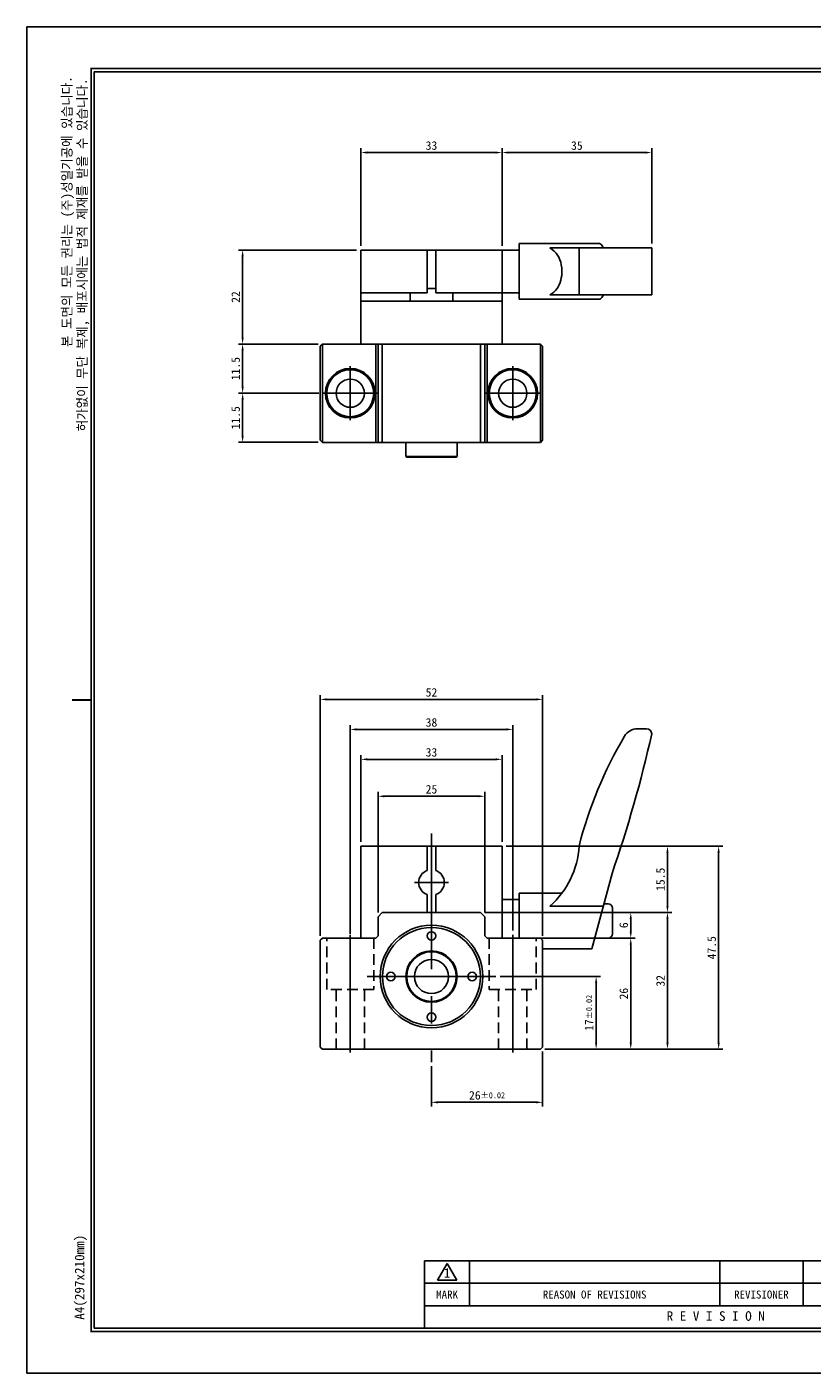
# Model space of a CAD drawing. Header units: millimetres. Extents: x 7261 to 7707, y -742 to -427.
# Tile 1 of 3: x 7261 to 7445, y -742 to -427. Entities that reach past the tile are written whole.
import ezdxf
from ezdxf.enums import TextEntityAlignment as Align

# ---------------------------------------------------------------- set-up
doc = ezdxf.new("R2010")
doc.units = ezdxf.units.MM
doc.header["$LTSCALE"] = 5
for name, pattern in [('CENTER', [50.8, 31.75, -6.35, 6.35, -6.35]), ('CENTER2', [28.575, 19.05, -3.175, 3.175, -3.175]), ('DASHED', [0.75, 0.5, -0.25])]:
    doc.linetypes.add(name, pattern=pattern)
for name, color, linetype in [('center', 1, 'CENTER'), ('D', 7, 'Continuous'), ('hidden', 2, 'DASHED'), ('가는실선', 1, 'Continuous'), ('외형선', 3, 'Continuous'), ('중심선', 1, 'CENTER2')]:
    doc.layers.add(name, color=color, linetype=linetype)
doc.styles.add('H', font='txt')
doc.dimstyles.new('1', dxfattribs={"dimtxt": 2, "dimasz": 1.5, "dimexe": 1, "dimexo": 1, "dimgap": 0.6, "dimtad": 1, "dimdec": 3, "dimdsep": 46, "dimtxsty": 'H', "dimcen": 2.5, "dimclrd": 1, "dimclre": 1, "dimclrt": 3, "dimazin": 2, "dimtfac": 1, "dimtdec": 3, "dimtmove": 0, "dimatfit": 3, "dimfxl": 1, "dimtzin": 0, "dimarcsym": 0})

# ---------------------------------------------------------------- blocks, each defined once
blk = doc.blocks.new('*D152')
at = {"layer": 'Defpoints', "color": 0}
for p in [(7370.77, -648.97), (7381.2, -665.97), (7394.21, -665.97)]:
    blk.add_point(p, dxfattribs=at)
at = {"layer": '외형선', "color": 1, "lineweight": -2}
for p, q in [((7371.77, -648.97), (7395.21, -648.97)), ((7394.21, -650.47), (7394.21, -664.47)), ((7382.2, -665.97), (7395.21, -665.97))]:
    blk.add_line(p, q, dxfattribs=at)
at = {"layer": '외형선', "color": 1}
for points in [[(7394.46, -650.47), (7393.96, -650.47), (7394.21, -648.97)], [(7393.96, -664.47), (7394.46, -664.47), (7394.21, -665.97)]]:
    blk.add_solid(points, dxfattribs=at)
at = {"layer": '외형선', "color": 3, "insert": (7392.58, -657.47), "char_height": 2, "attachment_point": 5, "rotation": 90, "style": 'H'}
blk.add_mtext('\\A1;17{\\H1.400000;%%p0.02}', dxfattribs=at)
blk = doc.blocks.new('*D153')
at = {"layer": 'Defpoints', "color": 0}
for p in [(7381.7, -665.47), (7355.7, -668.97), (7355.7, -678.4)]:
    blk.add_point(p, dxfattribs=at)
at = {"layer": '외형선', "color": 1, "lineweight": -2}
for p, q in [((7381.7, -666.47), (7381.7, -679.4)), ((7355.7, -669.97), (7355.7, -679.4)), ((7380.2, -678.4), (7357.2, -678.4))]:
    blk.add_line(p, q, dxfattribs=at)
at = {"layer": '외형선', "color": 1}
for points in [[(7357.2, -678.15), (7357.2, -678.65), (7355.7, -678.4)], [(7380.2, -678.65), (7380.2, -678.15), (7381.7, -678.4)]]:
    blk.add_solid(points, dxfattribs=at)
at = {"layer": '외형선', "color": 3, "insert": (7368.7, -676.77), "char_height": 2, "attachment_point": 5, "style": 'H'}
blk.add_mtext('\\A1;26{\\H1.400000;%%p0.02}', dxfattribs=at)
blk = doc.blocks.new('*D154')
at = {"layer": 'Defpoints', "color": 0}
for p in [(7381.2, -639.97), (7402.3, -639.97), (7381.2, -665.97)]:
    blk.add_point(p, dxfattribs=at)
at = {"layer": '외형선', "color": 1, "lineweight": -2}
for p, q in [((7382.2, -639.97), (7403.3, -639.97)), ((7402.3, -664.47), (7402.3, -641.47)), ((7382.2, -665.97), (7403.3, -665.97))]:
    blk.add_line(p, q, dxfattribs=at)
at = {"layer": '외형선', "color": 1}
for points in [[(7402.55, -641.47), (7402.05, -641.47), (7402.3, -639.97)], [(7402.05, -664.47), (7402.55, -664.47), (7402.3, -665.97)]]:
    blk.add_solid(points, dxfattribs=at)
at = {"layer": '외형선', "color": 3, "insert": (7400.68, -652.97), "char_height": 2, "attachment_point": 5, "rotation": 90, "style": 'H'}
blk.add_mtext('26', dxfattribs=at)
blk = doc.blocks.new('*D155')
at = {"layer": 'Defpoints', "color": 0}
for p in [(7367.2, -633.97), (7380.2, -639.97), (7402.3, -639.97)]:
    blk.add_point(p, dxfattribs=at)
at = {"layer": '외형선', "color": 1, "lineweight": -2}
for p, q in [((7368.2, -633.97), (7403.3, -633.97)), ((7402.3, -635.47), (7402.3, -638.47)), ((7381.2, -639.97), (7403.3, -639.97))]:
    blk.add_line(p, q, dxfattribs=at)
at = {"layer": '외형선', "color": 1}
for points in [[(7402.55, -635.47), (7402.05, -635.47), (7402.3, -633.97)], [(7402.05, -638.47), (7402.55, -638.47), (7402.3, -639.97)]]:
    blk.add_solid(points, dxfattribs=at)
at = {"layer": '외형선', "color": 3, "insert": (7400.68, -636.97), "char_height": 2, "attachment_point": 5, "rotation": 90, "style": 'H'}
blk.add_mtext('6', dxfattribs=at)
blk = doc.blocks.new('*D156')
at = {"layer": 'Defpoints', "color": 0}
for p in [(7367.2, -633.97), (7381.2, -665.97), (7410.89, -665.97)]:
    blk.add_point(p, dxfattribs=at)
at = {"layer": '외형선', "color": 1, "lineweight": -2}
for p, q in [((7368.2, -633.97), (7411.89, -633.97)), ((7410.89, -635.47), (7410.89, -664.47)), ((7382.2, -665.97), (7411.89, -665.97))]:
    blk.add_line(p, q, dxfattribs=at)
at = {"layer": '외형선', "color": 1}
for points in [[(7411.14, -635.47), (7410.64, -635.47), (7410.89, -633.97)], [(7410.64, -664.47), (7411.14, -664.47), (7410.89, -665.97)]]:
    blk.add_solid(points, dxfattribs=at)
at = {"layer": '외형선', "color": 3, "insert": (7409.27, -649.97), "char_height": 2, "attachment_point": 5, "rotation": 90, "style": 'H'}
blk.add_mtext('32', dxfattribs=at)
blk = doc.blocks.new('*D157')
at = {"layer": 'Defpoints', "color": 0}
for p in [(7372.2, -618.47), (7367.2, -633.97), (7410.89, -633.97)]:
    blk.add_point(p, dxfattribs=at)
at = {"layer": '외형선', "color": 1, "lineweight": -2}
for p, q in [((7373.2, -618.47), (7411.89, -618.47)), ((7410.89, -619.97), (7410.89, -632.47)), ((7368.2, -633.97), (7411.89, -633.97))]:
    blk.add_line(p, q, dxfattribs=at)
at = {"layer": '외형선', "color": 1}
for points in [[(7411.14, -619.97), (7410.64, -619.97), (7410.89, -618.47)], [(7410.64, -632.47), (7411.14, -632.47), (7410.89, -633.97)]]:
    blk.add_solid(points, dxfattribs=at)
at = {"layer": '외형선', "color": 3, "insert": (7409.27, -626.22), "char_height": 2, "attachment_point": 5, "rotation": 90, "style": 'H'}
blk.add_mtext('15.5', dxfattribs=at)
blk = doc.blocks.new('*D158')
at = {"layer": 'Defpoints', "color": 0}
for p in [(7368.2, -606.78), (7343.2, -634.97), (7368.2, -634.97)]:
    blk.add_point(p, dxfattribs=at)
at = {"layer": '외형선', "color": 1, "lineweight": -2}
for p, q in [((7343.2, -633.97), (7343.2, -605.78)), ((7344.7, -606.78), (7366.7, -606.78)), ((7368.2, -633.97), (7368.2, -605.78))]:
    blk.add_line(p, q, dxfattribs=at)
at = {"layer": '외형선', "color": 1}
for points in [[(7344.7, -606.53), (7344.7, -607.03), (7343.2, -606.78)], [(7366.7, -607.03), (7366.7, -606.53), (7368.2, -606.78)]]:
    blk.add_solid(points, dxfattribs=at)
at = {"layer": '외형선', "color": 3, "insert": (7355.7, -605.16), "char_height": 2, "attachment_point": 5, "style": 'H'}
blk.add_mtext('25', dxfattribs=at)
blk = doc.blocks.new('*D159')
at = {"layer": 'Defpoints', "color": 0}
for p in [(7372.2, -598.14), (7339.2, -618.47), (7372.2, -618.47)]:
    blk.add_point(p, dxfattribs=at)
at = {"layer": '외형선', "color": 1, "lineweight": -2}
for p, q in [((7339.2, -617.47), (7339.2, -597.14)), ((7340.7, -598.14), (7370.7, -598.14)), ((7372.2, -617.47), (7372.2, -597.14))]:
    blk.add_line(p, q, dxfattribs=at)
at = {"layer": '외형선', "color": 1}
for points in [[(7340.7, -597.89), (7340.7, -598.39), (7339.2, -598.14)], [(7370.7, -598.39), (7370.7, -597.89), (7372.2, -598.14)]]:
    blk.add_solid(points, dxfattribs=at)
at = {"layer": '외형선', "color": 3, "insert": (7355.7, -596.51), "char_height": 2, "attachment_point": 5, "style": 'H'}
blk.add_mtext('33', dxfattribs=at)
blk = doc.blocks.new('*D160')
at = {"layer": 'Defpoints', "color": 0}
for p in [(7374.7, -591.14), (7374.7, -639.22), (7336.7, -639.97)]:
    blk.add_point(p, dxfattribs=at)
at = {"layer": '외형선', "color": 1, "lineweight": -2}
for p, q in [((7336.7, -638.97), (7336.7, -590.14)), ((7338.2, -591.14), (7373.2, -591.14)), ((7374.7, -638.22), (7374.7, -590.14))]:
    blk.add_line(p, q, dxfattribs=at)
at = {"layer": '외형선', "color": 1}
for points in [[(7338.2, -590.89), (7338.2, -591.39), (7336.7, -591.14)], [(7373.2, -591.39), (7373.2, -590.89), (7374.7, -591.14)]]:
    blk.add_solid(points, dxfattribs=at)
at = {"layer": '외형선', "color": 3, "insert": (7355.7, -589.52), "char_height": 2, "attachment_point": 5, "style": 'H'}
blk.add_mtext('38', dxfattribs=at)
blk = doc.blocks.new('*D161')
at = {"layer": 'Defpoints', "color": 0}
for p in [(7381.7, -584.11), (7329.7, -640.47), (7381.7, -640.47)]:
    blk.add_point(p, dxfattribs=at)
at = {"layer": '외형선', "color": 1, "lineweight": -2}
for p, q in [((7329.7, -639.47), (7329.7, -583.11)), ((7331.2, -584.11), (7380.2, -584.11)), ((7381.7, -639.47), (7381.7, -583.11))]:
    blk.add_line(p, q, dxfattribs=at)
at = {"layer": '외형선', "color": 1}
for points in [[(7331.2, -583.86), (7331.2, -584.36), (7329.7, -584.11)], [(7380.2, -584.36), (7380.2, -583.86), (7381.7, -584.11)]]:
    blk.add_solid(points, dxfattribs=at)
at = {"layer": '외형선', "color": 3, "insert": (7355.7, -582.48), "char_height": 2, "attachment_point": 5, "style": 'H'}
blk.add_mtext('52', dxfattribs=at)
blk = doc.blocks.new('*D162')
at = {"layer": 'Defpoints', "color": 0}
for p in [(7372.2, -618.47), (7381.2, -665.97), (7422.85, -665.97)]:
    blk.add_point(p, dxfattribs=at)
at = {"layer": '외형선', "color": 1, "lineweight": -2}
for p, q in [((7373.2, -618.47), (7423.85, -618.47)), ((7422.85, -619.97), (7422.85, -664.47)), ((7382.2, -665.97), (7423.85, -665.97))]:
    blk.add_line(p, q, dxfattribs=at)
at = {"layer": '외형선', "color": 1}
for points in [[(7423.1, -619.97), (7422.6, -619.97), (7422.85, -618.47)], [(7422.6, -664.47), (7423.1, -664.47), (7422.85, -665.97)]]:
    blk.add_solid(points, dxfattribs=at)
at = {"layer": '외형선', "color": 3, "insert": (7421.22, -642.22), "char_height": 2, "attachment_point": 5, "rotation": 90, "style": 'H'}
blk.add_mtext('47.5', dxfattribs=at)
blk = doc.blocks.new('*D166')
at = {"layer": 'Defpoints', "color": 0}
for p in [(7339.2, -478.96), (7311.54, -500.96), (7330.2, -500.96)]:
    blk.add_point(p, dxfattribs=at)
at = {"layer": '외형선', "color": 1, "lineweight": -2}
for p, q in [((7338.2, -478.96), (7310.54, -478.96)), ((7311.54, -480.46), (7311.54, -499.46)), ((7329.2, -500.96), (7310.54, -500.96))]:
    blk.add_line(p, q, dxfattribs=at)
at = {"layer": '외형선', "color": 1}
for points in [[(7311.79, -480.46), (7311.29, -480.46), (7311.54, -478.96)], [(7311.29, -499.46), (7311.79, -499.46), (7311.54, -500.96)]]:
    blk.add_solid(points, dxfattribs=at)
at = {"layer": '외형선', "color": 3, "insert": (7309.94, -489.96), "char_height": 2, "attachment_point": 5, "rotation": 90, "style": 'H'}
blk.add_mtext('22', dxfattribs=at)
blk = doc.blocks.new('*D167')
at = {"layer": 'Defpoints', "color": 0}
for p in [(7330.2, -500.96), (7311.54, -512.46), (7330.38, -512.46)]:
    blk.add_point(p, dxfattribs=at)
at = {"layer": '외형선', "color": 1, "lineweight": -2}
for p, q in [((7329.2, -500.96), (7310.54, -500.96)), ((7311.54, -502.46), (7311.54, -510.96)), ((7329.38, -512.46), (7310.54, -512.46))]:
    blk.add_line(p, q, dxfattribs=at)
at = {"layer": '외형선', "color": 1}
for points in [[(7311.79, -502.46), (7311.29, -502.46), (7311.54, -500.96)], [(7311.29, -510.96), (7311.79, -510.96), (7311.54, -512.46)]]:
    blk.add_solid(points, dxfattribs=at)
at = {"layer": '외형선', "color": 3, "insert": (7309.91, -506.71), "char_height": 2, "attachment_point": 5, "rotation": 90, "style": 'H'}
blk.add_mtext('11.5', dxfattribs=at)
blk = doc.blocks.new('*D168')
at = {"layer": 'Defpoints', "color": 0}
for p in [(7311.54, -512.46), (7330.38, -512.46), (7330.2, -523.96)]:
    blk.add_point(p, dxfattribs=at)
at = {"layer": '외형선', "color": 1, "lineweight": -2}
for p, q in [((7329.38, -512.46), (7310.54, -512.46)), ((7311.54, -522.46), (7311.54, -513.96)), ((7329.2, -523.96), (7310.54, -523.96))]:
    blk.add_line(p, q, dxfattribs=at)
at = {"layer": '외형선', "color": 1}
for points in [[(7311.79, -513.96), (7311.29, -513.96), (7311.54, -512.46)], [(7311.29, -522.46), (7311.79, -522.46), (7311.54, -523.96)]]:
    blk.add_solid(points, dxfattribs=at)
at = {"layer": '외형선', "color": 3, "insert": (7309.91, -518.21), "char_height": 2, "attachment_point": 5, "rotation": 90, "style": 'H'}
blk.add_mtext('11.5', dxfattribs=at)
blk = doc.blocks.new('*D170')
at = {"layer": 'Defpoints', "color": 0}
for p in [(7372.2, -456.15), (7339.2, -478.96), (7372.2, -478.96)]:
    blk.add_point(p, dxfattribs=at)
at = {"layer": '외형선', "color": 1, "lineweight": -2}
for p, q in [((7339.2, -477.96), (7339.2, -455.15)), ((7340.7, -456.15), (7370.7, -456.15)), ((7372.2, -477.96), (7372.2, -455.15))]:
    blk.add_line(p, q, dxfattribs=at)
at = {"layer": '외형선', "color": 1}
for points in [[(7340.7, -455.9), (7340.7, -456.4), (7339.2, -456.15)], [(7370.7, -456.4), (7370.7, -455.9), (7372.2, -456.15)]]:
    blk.add_solid(points, dxfattribs=at)
at = {"layer": '외형선', "color": 3, "insert": (7355.7, -454.53), "char_height": 2, "attachment_point": 5, "style": 'H'}
blk.add_mtext('33', dxfattribs=at)
blk = doc.blocks.new('*D171')
at = {"layer": 'Defpoints', "color": 0}
for p in [(7407.2, -456.15), (7407.2, -478.46), (7372.2, -478.96)]:
    blk.add_point(p, dxfattribs=at)
at = {"layer": '외형선', "color": 1, "lineweight": -2}
for p, q in [((7372.2, -477.96), (7372.2, -455.15)), ((7373.7, -456.15), (7405.7, -456.15)), ((7407.2, -477.46), (7407.2, -455.15))]:
    blk.add_line(p, q, dxfattribs=at)
at = {"layer": '외형선', "color": 1}
for points in [[(7373.7, -455.9), (7373.7, -456.4), (7372.2, -456.15)], [(7405.7, -456.4), (7405.7, -455.9), (7407.2, -456.15)]]:
    blk.add_solid(points, dxfattribs=at)
at = {"layer": '외형선', "color": 3, "insert": (7389.7, -454.53), "char_height": 2, "attachment_point": 5, "style": 'H'}
blk.add_mtext('35', dxfattribs=at)
blk = doc.blocks.new('A4도각')
at = {"layer": 'D', "color": 1}
for p, q in [((64, 14.51), (65.5, 17.1)), ((65.5, 17.1), (67, 14.51)), ((64, 14.51), (67, 14.51))]:
    blk.add_line(p, q, dxfattribs=at)
at = {"layer": '가는실선'}
for p, q in [((69, 17.5), (69, 10.5)), ((108, 17.5), (108, 10.5)), ((121, 17.5), (121, 10.5)), ((147, 14), (62, 14))]:
    blk.add_line(p, q, dxfattribs=at)
at = {"layer": '외형선'}
for p, q in [((160, 17.5), (62, 17.5)), ((62, 17.5), (62, 7)), ((147, 10.5), (62, 10.5))]:
    blk.add_line(p, q, dxfattribs=at)
at = {"layer": '외형선', "color": 0}
blk.add_lwpolyline([(297, 210), (0, 210), (0, 0), (297, 0)], close=True, dxfattribs=at)
at = {"layer": '외형선', "const_width": 0.25}
blk.add_lwpolyline([(290.5, 6.5), (290.5, 203.5), (10, 203.5), (10, 6.5)], close=True, dxfattribs=at)
at = {"layer": '외형선'}
blk.add_lwpolyline([(290, 7), (290, 203), (10.5, 203), (10.5, 7)], close=True, dxfattribs=at)
at = {"layer": '외형선', "const_width": 0.3}
blk.add_lwpolyline([(10, 105), (7, 105)], dxfattribs=at)
at = {"color": 3}
for s, height, p in [('1', 1.5, (65.5, 15.61)), ('MARK', 1.25, (65.5, 12.25)), ('REASON OF REVISIONS', 1.25, (88.5, 12.25)), ('REVISIONER', 1.25, (114.5, 12.25)), ('R E V I S I O N', 1.5, (107.38, 8.9))]:
    blk.add_text(s, height=height, dxfattribs=at).set_placement(p, align=Align.MIDDLE_CENTER)
at = {"color": 3, "char_height": 1.5, "attachment_point": 5, "rotation": 90, "style": 'H'}
for s, insert in [('본 도면의 모든 권리는 (주)성일기공에 있습니다.', (6.42, 181.18)), ('허가없이 무단 복제, 배포시에는 법적 제재를 받을 수 있습니다.', (8.79, 174.43)), ('A4(297x210mm)', (8.4, 14.95))]:
    blk.add_mtext(s, dxfattribs=dict(at, insert=insert))
at = {"color": 3}
for tag, height, p in [('REASONOFREVISIONS', 1.25, (88.5, 15.75)), ('REVISIONER', 1.25, (114.5, 15.75)), ('CHECKER', 1.25, (127.5, 15.75)), ('REVISIONDATE', 1.25, (140.5, 15.75)), ('HEATTREAT', 0.8, (153.5, 14)), ('SCALE', 1.5, (257.25, 10.25)), ('DATE', 1.5, (281.75, 10.25)), ('APRROVEDFINISH', 0.8, (153.5, 8.8))]:
    blk.add_attdef(tag, text='', height=height, dxfattribs=at).set_placement(p, align=Align.MIDDLE_CENTER)
for tag, p in [('필렛', (179.25, 10.9)), ('모따기', (179.25, 8.3))]:
    blk.add_attdef(tag, text='', height=1.15, dxfattribs=at).set_placement(p, align=Align.MIDDLE_LEFT)
at = {"layer": '외형선'}
for tag, height, p in [('APPROVED', 1.5, (219.75, 30.83)), ('도면타이틀', 5, (265.5, 26.5)), ('CHECKED', 1.5, (219.75, 26.5)), ('DRAWED', 1.5, (219.75, 22.17)), ('도면번호', 2.5, (270.25, 16.75)), ('도면SIZE', 2, (237.76, 11.44))]:
    blk.add_attdef(tag, text='', height=height, dxfattribs=at).set_placement(p, align=Align.MIDDLE_CENTER)

msp = doc.modelspace()

# ---------------------------------------------------------------- linework, layer by layer
at = {"layer": 'center', "ltscale": 0.2}
for p, q in [((7336.7034, -518.7882), (7336.7034, -506.1382)), ((7374.7034, -518.7882), (7374.7034, -506.1382)), ((7330.3784, -512.4632), (7343.0284, -512.4632)), ((7368.3784, -512.4632), (7381.0284, -512.4632)), ((7355.7034, -615.4688), (7355.7034, -668.9688)), ((7336.7034, -639.2188), (7336.7034, -666.7188)), ((7374.7034, -639.2188), (7374.7034, -666.7188)), ((7340.6359, -648.9688), (7370.7708, -648.9688))]:
    msp.add_line(p, q, dxfattribs=at)
at = {"layer": 'hidden'}
for p, q in [((7331.2034, -651.9688), (7331.2034, -639.9688)), ((7342.2034, -639.9688), (7342.2034, -651.9688)), ((7369.2034, -639.9688), (7369.2034, -651.9688)), ((7380.2034, -651.9688), (7380.2034, -639.9688)), ((7342.2034, -651.9688), (7331.2034, -651.9688)), ((7333.4034, -665.9688), (7333.4034, -651.9688)), ((7340.0034, -665.9688), (7340.0034, -651.9688)), ((7369.2034, -651.9688), (7380.2034, -651.9688)), ((7371.4034, -665.9688), (7371.4034, -651.9688)), ((7378.0034, -665.9688), (7378.0034, -651.9688))]:
    msp.add_line(p, q, dxfattribs=at)
at = {"layer": '외형선'}
for p, q in [((7376.2034, -477.4632), (7376.2034, -490.4632)), ((7376.2034, -477.4632), (7394.945, -477.4632)), ((7407.2034, -478.4632), (7383.3773, -478.4632)), ((7390.2034, -489.4632), (7390.2034, -478.4632)), ((7407.2034, -489.4632), (7407.2034, -478.4632)), ((7339.2034, -478.9632), (7339.2034, -500.9632)), ((7339.2034, -478.9632), (7372.2034, -478.9632)), ((7354.7034, -488.9632), (7354.7034, -478.9632)), ((7356.7034, -488.9632), (7356.7034, -478.9632)), ((7372.2034, -500.9632), (7372.2034, -478.9632)), ((7372.2034, -478.9632), (7376.2034, -478.9632)), ((7354.7034, -487.9632), (7356.7034, -487.9632)), ((7339.2034, -488.9632), (7354.7034, -488.9632)), ((7339.2034, -490.9632), (7372.2034, -490.9632)), ((7350.7034, -488.9632), (7350.7034, -490.9632)), ((7356.7034, -488.9632), (7372.2034, -488.9632)), ((7360.7034, -488.9632), (7360.7034, -490.9632)), ((7376.2034, -488.9632), (7372.2034, -488.9632)), ((7394.945, -490.4632), (7376.2034, -490.4632)), ((7407.2034, -489.4632), (7383.3773, -489.4632)), ((7329.7034, -501.4632), (7330.2034, -500.9632)), ((7329.7034, -501.4632), (7329.7034, -523.4632)), ((7330.2034, -501.4632), (7330.2034, -500.9632)), ((7342.7034, -500.9632), (7330.2034, -500.9632)), ((7330.2034, -523.4632), (7330.2034, -501.4632)), ((7339.2034, -500.9632), (7372.2034, -500.9632)), ((7342.7034, -500.9632), (7342.7034, -523.9632)), ((7342.7034, -501.4632), (7342.7034, -500.9632)), ((7342.7034, -500.9632), (7343.2034, -500.9632)), ((7343.2034, -500.9632), (7343.2034, -523.9632)), ((7343.2034, -500.9632), (7343.7034, -500.9632)), ((7344.4105, -500.9632), (7343.7034, -500.9632)), ((7344.2034, -523.9632), (7344.2034, -500.9632)), ((7366.9963, -500.9632), (7344.4105, -500.9632)), ((7367.7034, -500.9632), (7366.9963, -500.9632)), ((7367.2034, -500.9632), (7367.2034, -523.9632)), ((7367.7034, -500.9632), (7368.2034, -500.9632)), ((7368.2034, -523.9632), (7368.2034, -500.9632)), ((7368.2034, -500.9632), (7368.7034, -500.9632)), ((7368.7034, -523.9632), (7368.7034, -500.9632)), ((7368.7034, -500.9632), (7368.7034, -501.4632)), ((7381.2034, -500.9632), (7368.7034, -500.9632)), ((7381.2034, -500.9632), (7381.2034, -501.4632)), ((7381.2034, -500.9632), (7381.7034, -501.4632)), ((7381.2034, -501.4632), (7381.2034, -523.4632)), ((7381.7034, -523.4632), (7381.7034, -501.4632)), ((7330.2034, -523.9632), (7329.7034, -523.4632)), ((7330.2034, -523.9632), (7330.2034, -523.4632)), ((7330.2034, -523.9632), (7342.7034, -523.9632)), ((7342.7034, -523.9632), (7342.7034, -523.4632)), ((7343.2034, -523.9632), (7342.7034, -523.9632)), ((7343.7034, -523.9632), (7343.2034, -523.9632)), ((7343.7034, -523.9632), (7344.4105, -523.9632)), ((7344.4105, -523.9632), (7366.9963, -523.9632)), ((7349.7034, -527.2632), (7349.7034, -523.9632)), ((7361.7034, -523.9632), (7361.7034, -527.2632)), ((7366.9963, -523.9632), (7367.7034, -523.9632)), ((7368.2034, -523.9632), (7367.7034, -523.9632)), ((7368.7034, -523.9632), (7368.2034, -523.9632)), ((7368.7034, -523.4632), (7368.7034, -523.9632)), ((7368.7034, -523.9632), (7381.2034, -523.9632)), ((7381.2034, -523.4632), (7381.2034, -523.9632)), ((7381.7034, -523.4632), (7381.2034, -523.9632)), ((7349.9034, -527.4632), (7349.7034, -527.2632)), ((7361.7034, -527.2632), (7349.7034, -527.2632)), ((7349.9034, -527.4632), (7361.5034, -527.4632)), ((7361.7034, -527.2632), (7361.5034, -527.4632)), ((7403.938, -590.9688), (7406.0034, -590.9688)), ((7339.2034, -618.4688), (7339.2034, -639.9688)), ((7339.2034, -618.4688), (7372.2034, -618.4688)), ((7354.7034, -618.4688), (7354.7034, -624.1404)), ((7356.7034, -618.4688), (7356.7034, -624.1404)), ((7372.2034, -618.4688), (7372.2034, -639.9688)), ((7397.9193, -624.8688), (7393.2034, -642.4688)), ((7354.7034, -629.7972), (7354.7034, -633.9688)), ((7356.7034, -629.7972), (7356.7034, -633.9688)), ((7376.2034, -629.4688), (7386.2016, -629.4688)), ((7376.2034, -629.4688), (7376.2034, -639.9688)), ((7372.2034, -630.9688), (7376.2034, -630.9688)), ((7372.2034, -630.9688), (7372.2034, -639.9688)), ((7372.2034, -631.1647), (7372.2034, -639.9688)), ((7383.3773, -632.5047), (7395.8732, -632.5047)), ((7396.0168, -631.9688), (7397.0034, -631.9688)), ((7398.0034, -632.9688), (7398.0034, -638.9681)), ((7343.2034, -634.9688), (7344.2034, -633.9688)), ((7343.2034, -639.4688), (7343.2034, -634.9688)), ((7344.2034, -633.9688), (7367.2034, -633.9688)), ((7367.2034, -633.9688), (7368.2034, -634.9688)), ((7368.2034, -634.9688), (7368.2034, -639.4688)), ((7329.7034, -640.4688), (7330.2034, -639.9688)), ((7329.7034, -665.4688), (7329.7034, -640.4688)), ((7330.2034, -639.9688), (7342.7034, -639.9688)), ((7342.7034, -639.9688), (7343.2034, -639.4688)), ((7368.2034, -639.4688), (7368.7034, -639.9688)), ((7368.7034, -639.9688), (7381.2034, -639.9688)), ((7381.2034, -639.9688), (7381.7034, -640.4688)), ((7381.7034, -640.4688), (7381.7034, -665.4688)), ((7393.2034, -642.4688), (7381.7034, -642.4688)), ((7397.0034, -639.9688), (7393.8732, -639.9688)), ((7330.2034, -665.9688), (7329.7034, -665.4688)), ((7381.2034, -665.9688), (7330.2034, -665.9688)), ((7381.7034, -665.4688), (7381.2034, -665.9688))]:
    msp.add_line(p, q, dxfattribs=at)
for points in [[(7383.3773, -478.4632), (7383.9203, -478.806), (7384.4206, -479.2186), (7384.8693, -479.7023), (7385.1981, -480.1601), (7385.4857, -480.6684), (7385.7275, -481.2209), (7385.9219, -481.8182), (7386.0671, -482.4515), (7386.1605, -483.1066), (7386.1994, -483.709), (7386.1959, -484.3168), (7386.15, -484.9179), (7386.0654, -485.4848), (7385.9419, -486.0349), (7385.7812, -486.5589), (7385.5768, -487.0671), (7385.3347, -487.5409), (7385.0581, -487.9749), (7384.7155, -488.4048), (7384.3357, -488.7863), (7383.9238, -489.1186), (7383.3773, -489.4632)], [(7395.8732, -478.4632), (7395.7413, -478.1822), (7395.6032, -477.9452), (7395.4602, -477.7541), (7395.3132, -477.6101), (7395.1635, -477.5145), (7395.012, -477.468), (7394.945, -477.4632)], [(7394.945, -490.4632), (7395.0968, -490.4385), (7395.2475, -490.3645), (7395.3958, -490.2417), (7395.5407, -490.0712), (7395.6811, -489.8542), (7395.8159, -489.5924), (7395.8732, -489.4632)]]:
    msp.add_lwpolyline(points, dxfattribs=at)
for centre, radius in [((7336.7034, -512.4632), 5.8), ((7336.7034, -512.4632), 5.5), ((7374.7034, -512.4632), 5.8), ((7374.7034, -512.4632), 5.5), ((7336.7034, -512.4632), 3.3), ((7374.7034, -512.4632), 3.3), ((7355.7034, -648.9688), 12), ((7355.7034, -648.9688), 11.4587), ((7355.7034, -639.4688), 1), ((7355.7034, -648.9688), 6), ((7355.7034, -648.9688), 5.8), ((7355.7034, -648.9688), 4), ((7346.2034, -648.9688), 1), ((7365.2034, -648.9688), 1), ((7355.7034, -658.4688), 1)]:
    msp.add_circle(centre, radius, dxfattribs=at)
for centre, radius, start, end in [((7114.4311, -526.7136), 300, 340.902065, 347.397616), ((7403.938, -594.5688), 3.6, 90, 149.546035), ((7406.0034, -592.1688), 1.2, 0, 90), ((7487.0383, -643.4287), 100, 149.546035, 165.546188), ((7370.2302, -617.4331), 20, 311.098575, 357.03162), ((7355.7034, -626.9688), 3, 109.471221, 250.528779), ((7355.7034, -626.9688), 3, 289.471221, 70.528779), ((7397.0034, -632.9688), 1, 0, 90), ((7397.0034, -638.9688), 1, 270, 0)]:
    msp.add_arc(centre, radius, start, end, dxfattribs=at)
at = {"layer": '중심선'}
for p, q in [((7351.7034, -626.9688), (7359.7034, -626.9688)), ((7350.7034, -648.9688), (7360.7034, -648.9688))]:
    msp.add_line(p, q, dxfattribs=at)

# ---------------------------------------------------------------- block references
at = {"xscale": 1.5, "yscale": 1.5, "zscale": 1.5}
msp.add_blockref('A4도각', (7261.105, -741.7549), dxfattribs=at)

# ---------------------------------------------------------------- dimensions: what is measured, and where the dimension line sits
at = {"layer": '외형선'}
for base, p1, p2, picture, middle in [((7372.2034, -456.1544), (7339.2034, -478.9632), (7372.2034, -478.9632), '*D170', (7355.7034, -454.5291)), ((7407.2034, -456.1544), (7372.2034, -478.9632), (7407.2034, -478.4632), '*D171', (7389.7034, -454.5291)), ((7381.7034, -584.1101), (7329.7034, -640.4688), (7381.7034, -640.4688), '*D161', (7355.7034, -582.4848)), ((7374.7034, -591.141), (7336.7034, -639.9688), (7374.7034, -639.2188), '*D160', (7355.7034, -589.5157)), ((7372.2034, -598.1354), (7339.2034, -618.4688), (7372.2034, -618.4688), '*D159', (7355.7034, -596.5101)), ((7368.2034, -606.7834), (7343.2034, -634.9688), (7368.2034, -634.9688), '*D158', (7355.7034, -605.1581))]:
    dim = msp.add_linear_dim(base=base, p1=p1, p2=p2, dimstyle='1', dxfattribs=at)
    dim.commit()
    dim.dimension.update_dxf_attribs({"geometry": picture, "text_midpoint": middle})
for base, p1, p2, picture, middle in [((7311.5416, -500.9632), (7339.2034, -478.9632), (7330.2034, -500.9632), '*D166', (7309.939, -489.9632)), ((7311.5416, -512.4632), (7330.2034, -500.9632), (7330.3784, -512.4632), '*D167', (7309.9137, -506.7132)), ((7311.5416, -512.4632), (7330.2034, -523.9632), (7330.3784, -512.4632), '*D168', (7309.9137, -518.2132)), ((7410.8941, -633.9688), (7372.2034, -618.4688), (7367.2034, -633.9688), '*D157', (7409.2661, -626.2188)), ((7422.847, -665.9688), (7372.2034, -618.4688), (7381.2034, -665.9688), '*D162', (7421.219, -642.2188)), ((7402.3012, -639.9688), (7367.2034, -633.9688), (7380.2034, -639.9688), '*D155', (7400.6759, -636.9688)), ((7410.8941, -665.9688), (7367.2034, -633.9688), (7381.2034, -665.9688), '*D156', (7409.2688, -649.9688)), ((7402.3012, -639.9688), (7381.2034, -665.9688), (7381.2034, -639.9688), '*D154', (7400.6759, -652.9688))]:
    dim = msp.add_linear_dim(base=base, p1=p1, p2=p2, angle=90, dimstyle='1', dxfattribs=at)
    dim.commit()
    dim.dimension.update_dxf_attribs({"geometry": picture, "text_midpoint": middle})
dim = msp.add_linear_dim(base=(7394.2089, -665.9688), p1=(7370.7708, -648.9688), p2=(7381.2034, -665.9688), angle=90, dimstyle='1', override={"dimgap": 0.6, "dimtol": 1, "dimlim": 0, "dimtp": 0.02, "dimtm": 0.02, "dimtfac": 0.7, "dimtdec": 2, "dimtolj": 1}, dxfattribs=at)
dim.commit()
dim.dimension.update_dxf_attribs({"geometry": '*D152', "text_midpoint": (7392.581, -657.4688)})
dim = msp.add_linear_dim(base=(7355.7034, -678.3974), p1=(7381.7034, -665.4688), p2=(7355.7034, -668.9688), dimstyle='1', override={"dimgap": 0.6, "dimtol": 1, "dimlim": 0, "dimtp": 0.02, "dimtm": 0.02, "dimtfac": 0.7, "dimtdec": 2, "dimtolj": 1}, dxfattribs=at)
dim.commit()
dim.dimension.update_dxf_attribs({"geometry": '*D153', "text_midpoint": (7368.7034, -676.7721)})

doc.saveas('drawing.dxf')
